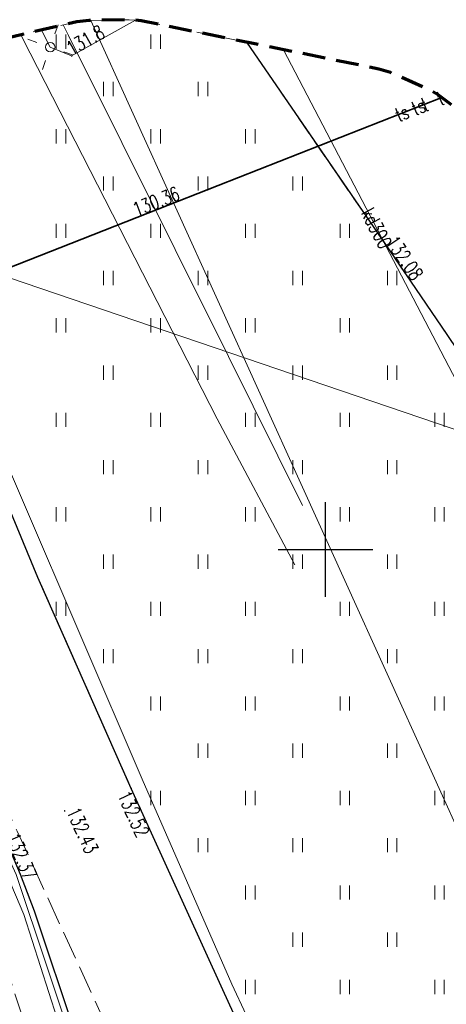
# Model space of a CAD drawing. Header units: metres. Extents: x 8438000 to 8438800, y 5890500 to 5891000.
# Tile 38 of 40: x 8438684 to 8438706, y 5890726 to 5890778. Entities that reach past the tile are written whole.
import ezdxf
from ezdxf.enums import TextEntityAlignment as Align

# ---------------------------------------------------------------- set-up
doc = ezdxf.new("R2010")
doc.units = ezdxf.units.M
doc.header["$MEASUREMENT"] = 0
for name, pattern in [('1.0_0.5', [1.5, 1, -0.5]), ('1.5_0.5', [2, 1.5, -0.5]), ('219-500', [0]), ('4', [1.8, 1.2, -0.6]), ('suep_sn_500', [0])]:
    doc.linetypes.add(name, pattern=pattern)
doc.layers.get('0').update_dxf_attribs({"color": 2, "linetype": 'CONTINUOUS', "lineweight": 5})
for name, color, linetype in [('219-działka ewidencyjna', 7, 'CONTINUOUS'), ('bariera ochronna', 7, 'CONTINUOUS'), ('jezdnia', 7, 'CONTINUOUS'), ('krawężnik', 7, 'CONTINUOUS'), ('latarnia', 7, 'CONTINUOUS'), ('obudowa ochronna przewodu', 7, 'CONTINUOUS'), ('pikieta sztuczna', 7, 'CONTINUOUS'), ('pikieta sztuczna-Atr2', 7, 'CONTINUOUS'), ('przewód elektroenergetyczny podziemny', 7, 'CONTINUOUS'), ('przewód elektroenergetyczny średniego napięcia', 7, 'CONTINUOUS'), ('przewód kanalizacyjny', 7, 'CONTINUOUS'), ('przewód kanalizacyjny-Atr1', 7, 'CONTINUOUS'), ('przewód telekomunikacyjny podziemny', 7, 'CONTINUOUS'), ('przewód telekomunikacyjny podziemny - ob. projektowany', 7, 'CONTINUOUS'), ('przewód telekomunikacyjny podziemny-Atr1', 7, 'CONTINUOUS'), ('rzedna', 7, 'CONTINUOUS'), ('rzedna-Atr2', 7, 'CONTINUOUS'), ('trawnik', 7, 'CONTINUOUS'), ('Wstawianie ramki sekcyjnej z opisem', 7, 'CONTINUOUS'), ('Zakres', 7, 'CONTINUOUS')]:
    doc.layers.add(name, color=color, linetype=linetype)
doc.styles.get("Standard").update_dxf_attribs({"font": 'simplex.shx', "width": 0.75})
doc.linetypes.add('otkb_500', pattern='A,1.75,0,[16,ksztalty.shx,S=1,R=0,X=0,Y=0],1.75', length=3.5)

# ---------------------------------------------------------------- blocks, each defined once
blk = doc.blocks.new('SM01')
at = {"color": 0, "linetype": 'Continuous', "lineweight": 13}
for p, q in [((-0.53, 0.531), (-0.883, 0.884)), ((0.531, 0.531), (0.884, 0.884)), ((-0.53, -0.53), (-0.883, -0.883)), ((0.531, -0.53), (0.884, -0.883))]:
    blk.add_line(p, q, dxfattribs=at)
blk.add_circle((0, 0), 0.25, dxfattribs=at)
blk = doc.blocks.new('PW01')
at = {"linetype": 'Continuous', "lineweight": 13}
h = blk.add_hatch(color=0, dxfattribs=at)
edge = h.paths.add_edge_path()
edge.add_arc((0, 0), 0.045, 0, 360)
blk = doc.blocks.new('TU04')
at = {"color": 0, "linetype": 'Continuous', "lineweight": 13}
for p, q in [((0, 0), (0, 0.75)), ((0.5, 0), (0.5, 0.75))]:
    blk.add_line(p, q, dxfattribs=at)
blk = doc.blocks.new('RAMKA500K')
at = {"color": 0}
for p, q in [((297.5, 250), (302.5, 250)), ((300, 247.5), (300, 250)), ((300, 0), (300, 2.5)), ((297.5, 0), (302.5, 0))]:
    blk.add_line(p, q, dxfattribs=at)

msp = doc.modelspace()

# ---------------------------------------------------------------- linework, layer by layer
at = {"layer": '219-działka ewidencyjna', "color": 3, "linetype": '219-500', "lineweight": 18, "flags": 128}
msp.add_lwpolyline([(8438712.2, 5890723.67), (8438687.588, 5890777.982)], dxfattribs=at)
at = {"layer": 'bariera ochronna', "color": 7, "linetype": 'otkb_500', "lineweight": 18, "flags": 128}
for points in [[(8438686.127, 5890777.74), (8438686.41, 5890777.18), (8438694.87, 5890760.2), (8438698.77, 5890752.33)], [(8438683.901, 5890777.217), (8438684.39, 5890776.25), (8438694.27, 5890756.91), (8438698.38, 5890749.19)], [(8438717.51, 5890676.34), (8438714.03, 5890684.5), (8438710.7, 5890692.72), (8438705.79, 5890704.25), (8438700.34, 5890715.65), (8438695.04, 5890727.01), (8438690.31, 5890737.84), (8438680.72, 5890760.17), (8438675.75, 5890772.76), (8438674.884, 5890775.098)], [(8438666.382, 5890771.376), (8438667.49, 5890768.65), (8438674.69, 5890751.67), (8438681.59, 5890736.47), (8438684.05, 5890730.69), (8438686.25, 5890723.81), (8438687.98, 5890718.56), (8438689.72, 5890713.62), (8438694.23, 5890701.26), (8438702.94, 5890679.95), (8438708.27, 5890665.94), (8438710.79, 5890657.8)]]:
    msp.add_lwpolyline(points, dxfattribs=at)
at = {"layer": 'jezdnia', "color": 7, "linetype": '1.5_0.5', "lineweight": 18, "flags": 128}
for points in [[(8438695.825, 5890776.829), (8438703.12, 5890766.19), (8438706.41, 5890761.37), (8438711.43, 5890753.91), (8438715.12, 5890748.04), (8438719.07, 5890741.63), (8438722.66, 5890735.47), (8438725.93, 5890729.5), (8438734.9, 5890712.53), (8438740.359, 5890702.325)], [(8438749.088, 5890636.316), (8438748.4, 5890636.33), (8438730.4, 5890636.77), (8438730.07, 5890636.83), (8438729.81, 5890636.98), (8438729.5, 5890637.33), (8438729.23, 5890638.02), (8438727.17, 5890644.47), (8438725.94, 5890648.38), (8438725.07, 5890650.98), (8438719.01, 5890668.58), (8438714.85, 5890679.97), (8438709.82, 5890692.5), (8438705, 5890703.78), (8438699.73, 5890715.4), (8438694.56, 5890726.71), (8438689.73, 5890737.35), (8438684.8, 5890748.51), (8438680.08, 5890759.91), (8438675.1, 5890772.4), (8438674.166, 5890774.918)], [(8438667.438, 5890771.88), (8438667.98, 5890770.28), (8438670.77, 5890762.96), (8438673.14, 5890757.14), (8438678.23, 5890745.55), (8438683.07, 5890734.72), (8438683.88, 5890732.8), (8438684.62, 5890730.87), (8438686.81, 5890724.28), (8438690.88, 5890712.21), (8438695.45, 5890699.89), (8438700.28, 5890688.21), (8438705.19, 5890676.16), (8438709.35, 5890664.8), (8438713.6, 5890652.01), (8438713.89, 5890650.7), (8438714.12, 5890649.16), (8438714.04, 5890647.84), (8438713.76, 5890646.21), (8438713.32, 5890644.53), (8438712.54, 5890642.65), (8438711.74, 5890641.33), (8438710.56, 5890639.98), (8438708.99, 5890638.8), (8438706.89, 5890637.78), (8438704.75, 5890637.15), (8438703.11, 5890636.9), (8438699.29, 5890636.87), (8438677.08, 5890637.39), (8438650.89, 5890637.97), (8438640.07, 5890638.21), (8438633.39, 5890638.67), (8438620.83, 5890641.24), (8438606.17, 5890644.51), (8438593.58, 5890646.66), (8438579.66, 5890649.57), (8438566.24, 5890653.19), (8438551.45, 5890657.75), (8438522.87, 5890666.81), (8438520.08, 5890667.71), (8438509.44, 5890671.08), (8438497.35, 5890674.89), (8438494.53, 5890675.75), (8438466.36, 5890684.67), (8438436.81, 5890693.96), (8438408.4, 5890702.97), (8438390.761, 5890708.526)]]:
    msp.add_lwpolyline(points, dxfattribs=at)
at = {"layer": 'krawężnik', "color": 7, "linetype": 'Continuous', "lineweight": 25, "flags": 128}
for points in [[(8438695.825, 5890776.829), (8438703.12, 5890766.19), (8438706.41, 5890761.37), (8438711.43, 5890753.91), (8438715.12, 5890748.04), (8438719.07, 5890741.63), (8438722.66, 5890735.47), (8438725.93, 5890729.5), (8438734.9, 5890712.53), (8438740.359, 5890702.325)], [(8438749.088, 5890636.316), (8438748.4, 5890636.33), (8438730.4, 5890636.77), (8438730.07, 5890636.83), (8438729.81, 5890636.98), (8438729.5, 5890637.33), (8438729.23, 5890638.02), (8438727.17, 5890644.47), (8438725.94, 5890648.38), (8438725.07, 5890650.98), (8438719.01, 5890668.58), (8438714.85, 5890679.97), (8438709.82, 5890692.5), (8438705, 5890703.78), (8438699.73, 5890715.4), (8438694.56, 5890726.71), (8438689.73, 5890737.35), (8438684.8, 5890748.51), (8438680.08, 5890759.91), (8438675.1, 5890772.4), (8438674.166, 5890774.918)], [(8438700.28, 5890688.21), (8438695.45, 5890699.89), (8438690.88, 5890712.21), (8438686.81, 5890724.28), (8438684.62, 5890730.87), (8438683.88, 5890732.8), (8438683.07, 5890734.72), (8438678.23, 5890745.55), (8438673.14, 5890757.14), (8438670.77, 5890762.96), (8438667.98, 5890770.28), (8438667.438, 5890771.88)]]:
    msp.add_lwpolyline(points, dxfattribs=at)
at = {"layer": 'obudowa ochronna przewodu', "color": 7, "linetype": 'Continuous', "lineweight": 35, "flags": 128}
msp.add_lwpolyline([(8438665.28, 5890757.8), (8438690.02, 5890767.56), (8438706.137, 5890773.897)], dxfattribs=at)
at = {"layer": 'przewód elektroenergetyczny podziemny', "color": 1, "linetype": 'Continuous', "lineweight": 18, "flags": 128}
msp.add_lwpolyline([(8438684.99, 5890777.473), (8438685.45, 5890776.57), (8438686.58, 5890776.1), (8438689.949, 5890777.989)], dxfattribs=at)
at = {"layer": 'przewód elektroenergetyczny średniego napięcia', "color": 1, "linetype": 'suep_sn_500', "lineweight": 18, "flags": 128}
msp.add_lwpolyline([(8438664.858, 5890770.649), (8438725.888, 5890749.849)], dxfattribs=at)
at = {"layer": 'przewód kanalizacyjny', "color": 34, "linetype": 'Continuous', "lineweight": 18, "flags": 128}
for points in [[(8438697.769, 5890776.434), (8438710.24, 5890752.51)], [(8438686.97, 5890722.85), (8438683.65, 5890732.81), (8438680.02, 5890740.75), (8438676.03, 5890749.72), (8438672.91, 5890756.48), (8438670.95, 5890757.12)]]:
    msp.add_lwpolyline(points, dxfattribs=at)
at = {"layer": 'przewód telekomunikacyjny podziemny', "color": 30, "linetype": 'Continuous', "lineweight": 18, "flags": 128}
for points in [[(8438706.137, 5890773.897), (8438690.02, 5890767.56), (8438665.28, 5890757.8), (8438661.6, 5890766.64), (8438660.698, 5890768.664)], [(8438706.137, 5890773.897), (8438690.02, 5890767.56), (8438665.28, 5890757.8), (8438661.6, 5890766.64), (8438660.698, 5890768.664)], [(8438706.137, 5890773.897), (8438690.02, 5890767.56), (8438665.28, 5890757.8), (8438674.06, 5890736.48), (8438677.76, 5890726.57), (8438680.9, 5890716.26)], [(8438706.137, 5890773.897), (8438690.02, 5890767.56), (8438665.28, 5890757.8), (8438674.06, 5890736.48), (8438677.76, 5890726.57), (8438680.9, 5890716.26)]]:
    msp.add_lwpolyline(points, dxfattribs=at)
at = {"layer": 'przewód telekomunikacyjny podziemny - ob. projektowany', "color": 30, "linetype": '1.5_0.5', "lineweight": 18, "flags": 128}
msp.add_lwpolyline([(8438700.72, 5890686.86), (8438697.32, 5890699.93), (8438694.88, 5890710.7), (8438683.7, 5890735.1), (8438675.13, 5890753.71), (8438667.078, 5890771.709)], dxfattribs=at)
at = {"layer": 'trawnik', "color": 7, "linetype": '1.0_0.5', "lineweight": 18, "flags": 128}
for points in [[(8438690.26, 5890777.96), (8438695.82, 5890776.83), (8438703.12, 5890766.19), (8438706.41, 5890761.37), (8438711.43, 5890753.91), (8438715.12, 5890748.04), (8438719.07, 5890741.63), (8438722.66, 5890735.47), (8438725.93, 5890729.5), (8438734.9, 5890712.53), (8438740.36, 5890702.32), (8438744.17, 5890689.81), (8438744.2, 5890689.69), (8438744.31, 5890689.3), (8438744.33, 5890689.19), (8438745.36, 5890684.48), (8438745.39, 5890684.36), (8438745.46, 5890683.96), (8438745.48, 5890683.84), (8438750.07, 5890649.97), (8438750.09, 5890649.64), (8438750.12, 5890648.55), (8438750.11, 5890648.22), (8438749.82, 5890644.88), (8438737.82, 5890645.13), (8438734.84, 5890645.3), (8438733.37, 5890645.75), (8438732.53, 5890646.33), (8438731.51, 5890647.44), (8438730.54, 5890648.6), (8438729.82, 5890649.28), (8438728.59, 5890650.14), (8438727.71, 5890650.59), (8438726.57, 5890650.88), (8438725.07, 5890650.98), (8438719.01, 5890668.58), (8438714.85, 5890679.97), (8438709.82, 5890692.5), (8438705, 5890703.78), (8438699.73, 5890715.4), (8438694.56, 5890726.71), (8438689.73, 5890737.35), (8438684.8, 5890748.51), (8438680.08, 5890759.91), (8438675.1, 5890772.4), (8438674.17, 5890774.92), (8438674.38, 5890774.98), (8438686.85, 5890777.91), (8438687.49, 5890777.98), (8438689.62, 5890778.02)], [(8438667.98, 5890770.28), (8438670.77, 5890762.96), (8438673.14, 5890757.14), (8438678.23, 5890745.55), (8438683.07, 5890734.72), (8438683.88, 5890732.8), (8438684.62, 5890730.87), (8438686.81, 5890724.28), (8438690.88, 5890712.21), (8438695.45, 5890699.89), (8438700.28, 5890688.21), (8438705.19, 5890676.16), (8438709.35, 5890664.8), (8438713.6, 5890652.01), (8438713.89, 5890650.7), (8438713.84, 5890649.1), (8438712.03, 5890648.81), (8438711.09, 5890648.83), (8438710.28, 5890649.14), (8438709.49, 5890649.79), (8438708.85, 5890650.7), (8438700.2, 5890675.74), (8438697.22, 5890683.4), (8438694.33, 5890690.89), (8438691.54, 5890698.72), (8438689.49, 5890705.32), (8438687.41, 5890713.27), (8438686.19, 5890718.14), (8438684.6, 5890723.38), (8438682.42, 5890730.05), (8438680.2, 5890735.84), (8438674.16, 5890750.99), (8438667, 5890768.57), (8438665.92, 5890771.15), (8438667.44, 5890771.88)]]:
    msp.add_lwpolyline(points, close=True, dxfattribs=at)
at = {"layer": 'Zakres', "color": 3, "linetype": '4', "lineweight": 70, "flags": 128}
msp.add_lwpolyline([(8438508.15, 5890636.94), (8438534.87, 5890634.2), (8438548.23, 5890629.66), (8438683.24, 5890590.56), (8438683.52, 5890590.48), (8438684.45, 5890590.26), (8438684.73, 5890590.2), (8438696.09, 5890588.65), (8438696.67, 5890588.63), (8438698.57, 5890588.74), (8438699.14, 5890588.82), (8438710.25, 5890591.65), (8438710.79, 5890591.84), (8438712.52, 5890592.66), (8438713.02, 5890592.95), (8438722.26, 5890599.73), (8438722.48, 5890599.91), (8438723.2, 5890600.55), (8438723.4, 5890600.75), (8438740.33, 5890619.09), (8438740.54, 5890619.35), (8438741.19, 5890620.23), (8438741.37, 5890620.51), (8438747.94, 5890631.84), (8438748.21, 5890632.44), (8438748.87, 5890634.52), (8438748.99, 5890635.17), (8438750.11, 5890648.22), (8438750.12, 5890648.55), (8438750.09, 5890649.64), (8438750.07, 5890649.97), (8438745.48, 5890683.84), (8438745.46, 5890683.96), (8438745.39, 5890684.36), (8438745.36, 5890684.48), (8438744.33, 5890689.19), (8438744.31, 5890689.3), (8438744.2, 5890689.69), (8438744.17, 5890689.81), (8438725.48, 5890751.19), (8438725.37, 5890751.49), (8438724.95, 5890752.48), (8438724.81, 5890752.77), (8438718.55, 5890763.94), (8438718.18, 5890764.46), (8438716.76, 5890766.06), (8438716.28, 5890766.49), (8438705.94, 5890774.04), (8438705.38, 5890774.36), (8438703.43, 5890775.22), (8438702.81, 5890775.41), (8438690.26, 5890777.96), (8438689.62, 5890778.02), (8438687.49, 5890777.98), (8438686.85, 5890777.91), (8438674.38, 5890774.98), (8438674.07, 5890774.89), (8438673.06, 5890774.54), (8438672.76, 5890774.42), (8438548.58, 5890715.16), (8438548.23, 5890714.95), (8438547.09, 5890714.2), (8438404.79, 5890755.12), (8438380.54, 5890674.58)], close=True, dxfattribs=at)

# ---------------------------------------------------------------- block references
at = {"layer": 'latarnia', "color": 7, "linetype": 'Continuous', "lineweight": 18, "rotation": 25.64}
msp.add_blockref('SM01', (8438685.45, 5890776.57), dxfattribs=at)
at = {"layer": 'pikieta sztuczna', "color": 7, "linetype": 'Continuous', "lineweight": 13}
for p in [(8438703.12, 5890766.19), (8438689.73, 5890737.35), (8438686.21, 5890736.17)]:
    msp.add_blockref('PW01', p, dxfattribs=at)
at = {"layer": 'rzedna', "color": 1, "linetype": 'Continuous', "lineweight": 18}
msp.add_blockref('PW01', (8438686.58, 5890776.1), dxfattribs=at)
at = {"layer": 'rzedna', "color": 7, "linetype": 'Continuous', "lineweight": 35}
msp.add_blockref('PW01', (8438690.02, 5890767.56), dxfattribs=at)
at = {"layer": 'trawnik', "color": 7, "linetype": 'Continuous', "lineweight": 18}
for p in [(8438685.769, 5890776.479), (8438690.769, 5890776.479), (8438688.269, 5890773.979), (8438693.269, 5890773.979), (8438685.769, 5890771.479), (8438690.769, 5890771.479), (8438695.769, 5890771.479), (8438688.269, 5890768.979), (8438693.269, 5890768.979), (8438698.269, 5890768.979), (8438685.769, 5890766.479), (8438690.769, 5890766.479), (8438695.769, 5890766.479), (8438700.769, 5890766.479), (8438688.269, 5890763.979), (8438693.269, 5890763.979), (8438698.269, 5890763.979), (8438703.269, 5890763.979), (8438685.769, 5890761.479), (8438690.769, 5890761.479), (8438695.769, 5890761.479), (8438700.769, 5890761.479), (8438688.269, 5890758.979), (8438693.269, 5890758.979), (8438698.269, 5890758.979), (8438703.269, 5890758.979), (8438685.769, 5890756.479), (8438690.769, 5890756.479), (8438695.769, 5890756.479), (8438700.769, 5890756.479), (8438705.769, 5890756.479), (8438688.269, 5890753.979), (8438693.269, 5890753.979), (8438698.269, 5890753.979), (8438703.269, 5890753.979), (8438685.769, 5890751.479), (8438690.769, 5890751.479), (8438695.769, 5890751.479), (8438700.769, 5890751.479), (8438705.769, 5890751.479), (8438688.269, 5890748.979), (8438693.269, 5890748.979), (8438698.269, 5890748.979), (8438703.269, 5890748.979), (8438685.769, 5890746.479), (8438690.769, 5890746.479), (8438695.769, 5890746.479), (8438700.769, 5890746.479), (8438705.769, 5890746.479), (8438688.269, 5890743.979), (8438693.269, 5890743.979), (8438698.269, 5890743.979), (8438703.269, 5890743.979), (8438690.769, 5890741.479), (8438695.769, 5890741.479), (8438700.769, 5890741.479), (8438705.769, 5890741.479), (8438693.269, 5890738.979), (8438698.269, 5890738.979), (8438703.269, 5890738.979), (8438690.769, 5890736.479), (8438695.769, 5890736.479), (8438700.769, 5890736.479), (8438705.769, 5890736.479), (8438693.269, 5890733.979), (8438698.269, 5890733.979), (8438703.269, 5890733.979), (8438695.769, 5890731.479), (8438700.769, 5890731.479), (8438705.769, 5890731.479), (8438698.269, 5890728.979), (8438703.269, 5890728.979), (8438695.769, 5890726.479), (8438700.769, 5890726.479), (8438705.769, 5890726.479)]:
    msp.add_blockref('TU04', p, dxfattribs=at)
at = {"layer": 'Wstawianie ramki sekcyjnej z opisem', "color": 7, "linetype": 'Continuous', "lineweight": 13}
for p in [(8438400, 5890750), (8438400, 5890500)]:
    msp.add_blockref('RAMKA500K', p, dxfattribs=at)

# ---------------------------------------------------------------- texts
at = {"layer": 'pikieta sztuczna-Atr2', "color": 7, "width": 0.72}
for s, rotation, p in [('132.08', 304.316, (8438703.15, 5890766.25)), ('132.52', 294.415, (8438688.98, 5890737.01)), ('132.43', 294.415, (8438686.29, 5890736.14)), ('132.37', 292.873, (8438683.09, 5890734.79))]:
    msp.add_text(s, height=0.75, rotation=rotation, dxfattribs=at).set_placement(p)
at = {"layer": 'przewód kanalizacyjny-Atr1', "color": 34, "width": 0.72}
msp.add_text('kd300', height=0.75, rotation=297.531, dxfattribs=at).set_placement((8438702.18, 5890767.97), align=Align.MIDDLE_LEFT)
at = {"layer": 'przewód telekomunikacyjny podziemny-Atr1', "color": 30, "width": 0.72}
for s, p in [('t', (8438705.1, 5890773.49)), ('t', (8438705.93, 5890773.81)), ('ts', (8438703.72, 5890772.95)), ('ts', (8438704.59, 5890773.29))]:
    msp.add_text(s, height=0.75, rotation=21.463, dxfattribs=at).set_placement(p, align=Align.MIDDLE_LEFT)
at = {"layer": 'rzedna-Atr2', "color": 7, "width": 0.72}
for s, rotation, p in [('131.8', 29.279, (8438686.58, 5890776.1)), ('130.36', 21.463, (8438690, 5890767.59))]:
    msp.add_text(s, height=0.75, rotation=rotation, dxfattribs=at).set_placement(p)

doc.saveas('drawing.dxf')
